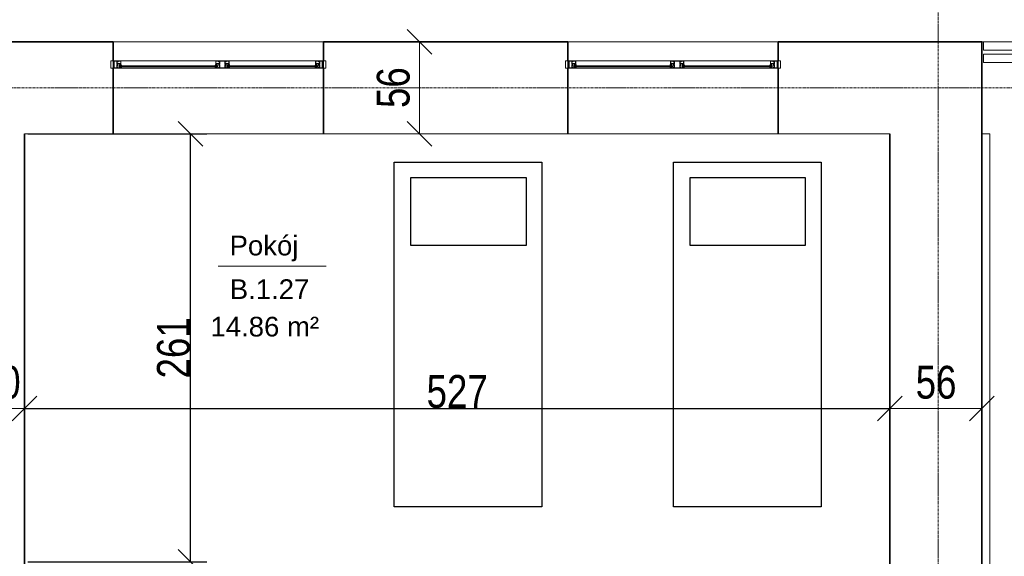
# Model space of a CAD drawing. Header units: millimetres. Extents: x -57350 to 14871, y -25411 to 16830.
# Tile 63 of 66: x -10563 to -4566, y -478 to 2791. Entities that reach past the tile are written whole.
import ezdxf

# ---------------------------------------------------------------- set-up
doc = ezdxf.new("R2010")
doc.units = ezdxf.units.MM
doc.linetypes.add('Linia siatki', pattern=[22.225, 12.7, -3.175, 3.175, -3.175])
for name, color, linetype, lineweight in [('A-ANNO-DIMS', 7, 'Continuous', 5), ('A-ANNO-DIMS-100', 7, 'Continuous', 5), ('A-AREA', 7, 'Continuous', 5), ('A-AREA-IDEN', 7, 'Continuous', 5), ('A-DETL-GENF', 7, 'Continuous', 5), ('A-DETL-MBND', 7, 'Continuous', 5), ('A-DETL-THIN', 7, 'Continuous', 5), ('A-FLOR', 7, 'Continuous', 5), ('A-GLAZ', 7, 'Continuous', 5), ('A-WALL', 7, 'Continuous', 5), ('G-IMPT', 7, 'Continuous', 5), ('S-GRID', 7, 'Continuous', 5)]:
    doc.layers.add(name, color=color, linetype=linetype, lineweight=lineweight)
doc.styles.add('Arial_2', font='arial.ttf', dxfattribs={"width": 0.8, "height": 200})
doc.styles.add('Arial_3', font='arial.ttf', dxfattribs={"height": 120})
doc.dimstyles.new('REVIT_standard', dxfattribs={"dimscale": 304.8, "dimtxt": 204.05188, "dimasz": 0.492126, "dimexe": 0.328084, "dimexo": 0.0625, "dimgap": 0, "dimtad": 1, "dimdec": 0, "dimlfac": 0.1, "dimzin": 0, "dimdsep": 46, "dimtxsty": 'Arial_2', "dimblk1": 'OBLIQUE', "dimblk2": 'OBLIQUE', "dimsah": 1, "dimcen": 0.09, "dimazin": 0, "dimtfac": 1, "dimtdec": 4, "dimtix": 1, "dimtmove": 0, "dimatfit": 3, "dimfxl": 0.328084, "dimfxlon": 1, "dimtvp": 1, "dimtolj": 1, "dimtzin": 0, "dimarcsym": 2})

# ---------------------------------------------------------------- blocks, each defined once
blk = doc.blocks.new('Typ poręczy górnej - Górna poręcz_wewnętrzny_-1533136-RZUT PIĘTRA I')
at = {"layer": 'A-DETL-MBND'}
for p, q in [((-4693.4, 2530.6), (-4693.4, 2580.6)), ((-4693.4, 2580.6), (-2518.4, 2580.6)), ((-2568.4, 2530.6), (-4693.4, 2530.6))]:
    blk.add_line(p, q, dxfattribs=at)
blk = doc.blocks.new('Aluprof_MB-45_I_Alu_Window-FIX-4-panel_ENG_R-00495 - 1230 x 1480-1588573-RZUT PIĘTRA I')
at = {"layer": 'A-DETL-GENF'}
for p, q in [((-63.7, -165), (-593.3, -165)), ((-68.5, -120), (-590, -120)), ((-590, -129), (-68.5, -129)), ((-590, -135), (-68.5, -135)), ((593.2, -165), (-13.9, -165)), ((590, -120), (18.5, -120)), ((18.5, -129), (590, -129)), ((18.5, -135), (590, -135))]:
    blk.add_line(p, q, dxfattribs=at)
at = {"layer": 'A-GLAZ', "color": 55, "true_color": 0xafaf3c}
for p, q in [((-655, -120), (-640, -120)), ((-655, -165), (-655, -120)), ((-640, -165), (-655, -165)), ((-640, -120), (-640, -165)), ((655, -120), (640, -120)), ((640, -120), (640, -165)), ((640, -165), (655, -165)), ((655, -165), (655, -120))]:
    blk.add_line(p, q, dxfattribs=at)
at = {"layer": 'G-IMPT'}
for p, q in [((-602.7, -135), (-602.4, -135)), ((-593.2, -138.6), (-595.1, -138.6)), ((-593, -143.4), (-592.9, -141.7)), ((-591.9, -143.6), (-592.8, -143.6)), ((-592.6, -137.7), (-592.7, -138.2)), ((-592.4, -135), (-590.9, -135)), ((-589.9, -136.7), (-591.1, -142.9)), ((-68.6, -136.7), (-67.4, -142.9)), ((-66.1, -135), (-67.6, -135)), ((-66.6, -143.6), (-65.7, -143.6)), ((-65.9, -137.7), (-65.8, -138.2)), ((-65.5, -143.4), (-65.6, -141.7)), ((-65.3, -138.6), (-63.4, -138.6)), ((-55.8, -135), (-56.1, -135)), ((5.8, -135), (6.1, -135)), ((15.3, -138.6), (13.4, -138.6)), ((15.5, -143.4), (15.6, -141.7)), ((16.6, -143.6), (15.7, -143.6)), ((15.9, -137.7), (15.8, -138.2)), ((16.1, -135), (17.6, -135)), ((18.6, -136.7), (17.4, -142.9)), ((589.9, -136.7), (591.1, -142.9)), ((592.4, -135), (590.9, -135)), ((591.9, -143.6), (592.8, -143.6)), ((592.6, -137.7), (592.7, -138.2)), ((593, -143.4), (592.9, -141.7)), ((593.2, -138.6), (595.1, -138.6)), ((602.7, -135), (602.4, -135))]:
    blk.add_line(p, q, dxfattribs=at)
at = {"layer": 'G-IMPT', "flags": 128}
for points in [[(-590, -120.5), (-590.5, -120), (-640, -120), (-640, -123.6), (-638.5, -124), (-638, -124), (-638, -122), (-635, -122), (-635, -131.7), (-634.8, -131.9), (-635, -132.1), (-635, -140), (-638, -140), (-638, -138), (-638.5, -138), (-640, -138.4), (-640, -146.6), (-638.5, -147), (-638, -147), (-638, -145), (-635, -145), (-635, -153.8), (-634.8, -154), (-635, -154.2), (-635, -163), (-638, -163), (-638, -161), (-638.5, -161), (-640, -161.4), (-640, -165), (-611, -165), (-611, -161.4), (-612.5, -161), (-613, -161), (-613, -163), (-616, -163), (-616, -154.2), (-616.2, -154), (-616, -153.8), (-616, -145), (-613, -145), (-613, -147), (-612.5, -147), (-611, -146.6), (-611, -135.9), (-611.2, -135.7), (-612, -135.7), (-612.2, -135.9), (-612.2, -137.2), (-616, -137.2), (-616, -132.1), (-616.2, -131.9), (-616, -131.7), (-616, -126.7), (-612.2, -126.7), (-612.2, -128), (-612, -128.2), (-611.2, -128.2), (-611, -128), (-611, -125.5), (-611.2, -125.3), (-614.5, -125.3), (-614.5, -124), (-616, -124), (-616, -121.6), (-600, -121.6), (-600, -124), (-601.5, -124), (-601.5, -125), (-598, -125), (-597, -124), (-598.5, -124), (-598.5, -121.5), (-591.5, -121.5), (-591.5, -124), (-593, -124), (-592, -125), (-590, -125)], [(-617.6, -138.2), (-617.1, -138.7), (-612.5, -138.7), (-612.5, -143.5), (-617.1, -143.5), (-617.6, -144), (-617.6, -163.4), (-633.4, -163.4), (-633.4, -144), (-633.9, -143.5), (-638.5, -143.5), (-638.5, -141.5), (-633.9, -141.5), (-633.4, -141), (-633.4, -121.6), (-617.6, -121.6)], [(-613.2, -160.8), (-613.3, -161.2), (-613.9, -161.4), (-615, -160.7), (-614.7, -159.8), (-609.8, -159.8), (-609.8, -163.1), (-609.3, -163.6), (-595.4, -163.6), (-594.4, -162.6), (-594.4, -148.7), (-594.9, -148.2), (-612.2, -148.2), (-615.1, -148.2), (-615.5, -147.3), (-613.6, -145.5), (-613.2, -145.6), (-613.2, -147.2), (-611, -147.2), (-594.8, -147.2), (-594.3, -146.7), (-594.3, -144.5), (-595.5, -144.5), (-600.6, -142.6), (-601, -142.1), (-600.9, -141.7), (-600.2, -141.5), (-595.3, -143.3), (-594.5, -143.3), (-594.8, -141.5), (-593.5, -141.5), (-593, -142), (-593, -164.7), (-593.3, -165), (-611, -165), (-611, -160.8)], [(-596.3, -128.9), (-597.9, -128.9), (-598.7, -129), (-600, -129), (-600.3, -128.7), (-600, -125.3), (-599.7, -125), (-590.3, -125), (-590, -125.3), (-589.7, -128.7), (-590, -129), (-591.3, -129), (-592.1, -128.9), (-593.7, -128.9), (-594.4, -129), (-595.6, -129)], [(-62.2, -128.9), (-60.6, -128.9), (-59.8, -129), (-58.5, -129), (-58.2, -128.7), (-58.5, -125.3), (-58.8, -125), (-68.2, -125), (-68.5, -125.3), (-68.8, -128.7), (-68.5, -129), (-67.2, -129), (-66.4, -128.9), (-64.8, -128.9), (-64.1, -129), (-62.9, -129)], [(18, -120), (18.5, -120.5), (18.5, -125), (16.5, -125), (15.5, -124), (17, -124), (17, -121.5), (10, -121.5), (10, -124), (11.5, -124), (10.5, -125), (7, -125), (7, -124), (8.5, -124), (8.5, -121.8), (-7.5, -121.8), (-7.5, -124), (-6, -124), (-6, -125.3), (-2.7, -125.3), (-2.5, -125.5), (-2.5, -128), (-2.7, -128.2), (-3.5, -128.2), (-3.7, -128), (-3.7, -126.7), (-7.6, -126.7), (-7.6, -131.7), (-7.8, -131.9), (-7.6, -132.1), (-7.6, -137.2), (-3.7, -137.2), (-3.7, -135.9), (-3.5, -135.7), (-2.7, -135.7), (-2.5, -135.9), (-2.5, -146.6), (-4, -147), (-4.5, -147), (-4.5, -145), (-7.5, -145), (-7.5, -153.8), (-7.7, -154), (-7.5, -154.2), (-7.5, -163), (-4.5, -163), (-4.5, -161), (-4, -161), (-2.5, -161.4), (-2.5, -165), (-47.5, -165), (-47.5, -161.4), (-46, -161), (-45.5, -161), (-45.5, -163), (-42.5, -163), (-42.5, -154.2), (-42.3, -154), (-42.5, -153.8), (-42.5, -145), (-45.5, -145), (-45.5, -147), (-46, -147), (-47.5, -146.6), (-47.5, -135.9), (-47.3, -135.7), (-46.5, -135.7), (-46.3, -135.9), (-46.3, -137.2), (-42.4, -137.2), (-42.4, -132.1), (-42.2, -131.9), (-42.4, -131.7), (-42.4, -126.7), (-46.3, -126.7), (-46.3, -128), (-46.5, -128.2), (-47.3, -128.2), (-47.5, -128), (-47.5, -125.5), (-47.3, -125.3), (-44, -125.3), (-44, -124), (-42.5, -124), (-42.5, -121.6), (-58.5, -121.6), (-58.5, -124), (-57, -124), (-57, -125), (-60.5, -125), (-61.5, -124), (-60, -124), (-60, -121.5), (-67, -121.5), (-67, -124), (-65.5, -124), (-66.5, -125), (-68.5, -125), (-68.5, -120.5), (-68, -120)], [(-45.3, -160.8), (-45.2, -161.2), (-44.6, -161.4), (-43.5, -160.7), (-43.8, -159.8), (-48.7, -159.8), (-48.7, -163.1), (-49.2, -163.6), (-63.1, -163.6), (-64.1, -162.6), (-64.1, -148.7), (-63.6, -148.2), (-46.3, -148.2), (-43.4, -148.2), (-43, -147.3), (-44.9, -145.5), (-45.3, -145.6), (-45.3, -147.2), (-47.5, -147.2), (-63.7, -147.2), (-64.2, -146.7), (-64.2, -144.5), (-63, -144.5), (-57.9, -142.6), (-57.5, -142.1), (-57.6, -141.7), (-58.3, -141.5), (-63.2, -143.3), (-64, -143.3), (-63.7, -141.5), (-65, -141.5), (-65.5, -142), (-65.5, -164.7), (-65.3, -165), (-47.5, -165), (-47.5, -160.8)], [(-40.7, -121.8), (-9.3, -121.8), (-9.3, -138.5), (-8.8, -139), (-4.3, -139), (-4.3, -143.2), (-8.8, -143.2), (-9.3, -143.7), (-9.3, -163.2), (-40.7, -163.2), (-40.7, -143.7), (-41.2, -143.2), (-45.7, -143.2), (-45.7, -139), (-41.2, -139), (-40.7, -138.5)], [(-4.7, -160.8), (-4.8, -161.2), (-5.4, -161.4), (-6.5, -160.7), (-6.2, -159.8), (-1.3, -159.8), (-1.3, -163.1), (-0.8, -163.6), (13.1, -163.6), (14.1, -162.6), (14.1, -148.7), (13.6, -148.2), (-3.7, -148.2), (-6.6, -148.2), (-7, -147.3), (-5.1, -145.5), (-4.7, -145.6), (-4.7, -147.2), (-2.5, -147.2), (13.7, -147.2), (14.2, -146.7), (14.2, -144.5), (13, -144.5), (7.9, -142.6), (7.5, -142.1), (7.6, -141.7), (8.3, -141.5), (13.2, -143.3), (14, -143.3), (13.7, -141.5), (15, -141.5), (15.5, -142), (15.5, -164.7), (15.2, -165), (-2.5, -165), (-2.5, -160.8)], [(12.2, -128.9), (10.6, -128.9), (9.8, -129), (8.5, -129), (8.2, -128.7), (8.5, -125.3), (8.8, -125), (18.2, -125), (18.5, -125.3), (18.8, -128.7), (18.5, -129), (17.2, -129), (16.4, -128.9), (14.8, -128.9), (14.1, -129), (12.9, -129)], [(596.3, -128.9), (597.9, -128.9), (598.7, -129), (600, -129), (600.3, -128.7), (600, -125.3), (599.7, -125), (590.3, -125), (590, -125.3), (589.7, -128.7), (590, -129), (591.3, -129), (592.1, -128.9), (593.7, -128.9), (594.4, -129), (595.6, -129)], [(590, -120.5), (590.5, -120), (640, -120), (640, -123.6), (638.5, -124), (638, -124), (638, -122), (635, -122), (635, -131.7), (634.8, -131.9), (635, -132.1), (635, -140), (638, -140), (638, -138), (638.5, -138), (640, -138.4), (640, -146.6), (638.5, -147), (638, -147), (638, -145), (635, -145), (635, -153.8), (634.8, -154), (635, -154.2), (635, -163), (638, -163), (638, -161), (638.5, -161), (640, -161.4), (640, -165), (611, -165), (611, -161.4), (612.5, -161), (613, -161), (613, -163), (616, -163), (616, -154.2), (616.2, -154), (616, -153.8), (616, -145), (613, -145), (613, -147), (612.5, -147), (611, -146.6), (611, -135.9), (611.2, -135.7), (612, -135.7), (612.2, -135.9), (612.2, -137.2), (616, -137.2), (616, -132.1), (616.2, -131.9), (616, -131.7), (616, -126.7), (612.2, -126.7), (612.2, -128), (612, -128.2), (611.2, -128.2), (611, -128), (611, -125.5), (611.2, -125.3), (614.5, -125.3), (614.5, -124), (616, -124), (616, -121.6), (600, -121.6), (600, -124), (601.5, -124), (601.5, -125), (598, -125), (597, -124), (598.5, -124), (598.5, -121.5), (591.5, -121.5), (591.5, -124), (593, -124), (592, -125), (590, -125)], [(613.2, -160.8), (613.3, -161.2), (613.9, -161.4), (615, -160.7), (614.7, -159.8), (609.8, -159.8), (609.8, -163.1), (609.3, -163.6), (595.4, -163.6), (594.4, -162.6), (594.4, -148.7), (594.9, -148.2), (612.2, -148.2), (615.1, -148.2), (615.5, -147.3), (613.6, -145.5), (613.2, -145.6), (613.2, -147.2), (611, -147.2), (594.8, -147.2), (594.3, -146.7), (594.3, -144.5), (595.5, -144.5), (600.6, -142.6), (601, -142.1), (600.9, -141.7), (600.2, -141.5), (595.3, -143.3), (594.5, -143.3), (594.8, -141.5), (593.5, -141.5), (593, -142), (593, -164.7), (593.2, -165), (611, -165), (611, -160.8)], [(617.6, -138.2), (617.1, -138.7), (612.5, -138.7), (612.5, -143.5), (617.1, -143.5), (617.6, -144), (617.6, -163.4), (633.4, -163.4), (633.4, -144), (633.9, -143.5), (638.5, -143.5), (638.5, -141.5), (633.9, -141.5), (633.4, -141), (633.4, -121.6), (617.6, -121.6)]]:
    blk.add_lwpolyline(points, close=True, dxfattribs=at)
for points in [[(-544, -129), (-604, -129), (-604, -135), (-544, -135)], [(-597, -125), (-597, -124), (-597.5, -124), (-597.5, -123.5), (-597.3, -123.1), (-596.5, -122), (-593.5, -122), (-592.7, -123.1), (-592.5, -123.5), (-592.5, -124), (-593, -124), (-593, -125)], [(-593.1, -141.5), (-595.2, -141.5), (-595.4, -142.3)], [(-114.5, -129), (-54.5, -129), (-54.5, -135), (-114.5, -135)], [(-61.5, -125), (-61.5, -124), (-61, -124), (-61, -123.5), (-61.2, -123.1), (-62, -122), (-65, -122), (-65.8, -123.1), (-66, -123.5), (-66, -124), (-65.5, -124), (-65.5, -125)], [(-65.4, -141.5), (-63.3, -141.5), (-63.1, -142.3)], [(64.5, -129), (4.5, -129), (4.5, -135), (64.5, -135)], [(11.5, -125), (11.5, -124), (11, -124), (11, -123.5), (11.2, -123.1), (12, -122), (15, -122), (15.8, -123.1), (16, -123.5), (16, -124), (15.5, -124), (15.5, -125)], [(15.4, -141.5), (13.3, -141.5), (13.1, -142.3)], [(544, -129), (604, -129), (604, -135), (544, -135)], [(597, -125), (597, -124), (597.5, -124), (597.5, -123.5), (597.3, -123.1), (596.5, -122), (593.5, -122), (592.7, -123.1), (592.5, -123.5), (592.5, -124), (593, -124), (593, -125)], [(593.1, -141.5), (595.2, -141.5), (595.4, -142.3)]]:
    blk.add_lwpolyline(points, dxfattribs=at)
at = {"layer": 'G-IMPT'}
for centre in [(-595, -123.7), (-63.5, -123.7), (13.5, -123.7), (595, -123.7)]:
    blk.add_circle(centre, 1, dxfattribs=at)
for centre, radius, start, end in [((-602.8, -135.8), 0.82, 88.33093, 254.19358), ((-606.2, -147), 10.9, 24.19058, 72.93094), ((-603, -142.1), 7.1, 38.40868, 84.72539), ((-597, -137.3), 0.57, 216.65409, 311.4905), ((-592.3, -139.8), 4.82, 91.8339, 154.52196), ((-595.9, -142.2), 0.5, 224.78238, 345), ((-592.3, -139), 3.53, 72.08194, 164.27363), ((-595.1, -138), 0.606, 180.93869, 274.75771), ((-593.4, -138), 0.711, 284.27239, 341.44843), ((-593.1, -141.7), 0.2, 355, 90), ((-592.8, -143.4), 0.2, 175, 270), ((-591.2, -138), 1.38, 95.87146, 168.09123), ((-591.9, -142.8), 0.8, 270, 355.72082), ((-591.4, -136.1), 0.492, 278.45107, 68.44385), ((-591, -136.2), 1.19, 335.9195, 86.10212), ((-67.5, -136.2), 1.19, 93.89788, 204.0805), ((-67.1, -136.1), 0.492, 111.55615, 261.54893), ((-66.6, -142.8), 0.8, 184.27918, 270), ((-66.2, -139), 3.53, 15.72637, 107.91806), ((-67.3, -138), 1.38, 11.90877, 84.12854), ((-66.2, -139.8), 4.82, 25.47804, 88.1661), ((-65.1, -138), 0.711, 198.55157, 255.72761), ((-65.7, -143.4), 0.2, 270, 5), ((-65.4, -141.7), 0.2, 90, 185), ((-63.4, -138), 0.606, 265.24229, 359.06131), ((-62.6, -142.2), 0.5, 195, 315.21762), ((-52.3, -147), 10.9, 107.06906, 155.80942), ((-61.5, -137.3), 0.57, 228.5095, 323.34591), ((-55.5, -142.1), 7.1, 95.27461, 141.59132), ((-55.7, -135.8), 0.82, 285.80642, 91.66907), ((5.7, -135.8), 0.82, 88.33093, 254.19358), ((2.3, -147), 10.9, 24.19058, 72.93094), ((5.5, -142.1), 7.1, 38.40868, 84.72539), ((11.5, -137.3), 0.57, 216.65409, 311.4905), ((16.2, -139.8), 4.82, 91.8339, 154.52196), ((12.6, -142.2), 0.5, 224.78238, 345), ((16.2, -139), 3.53, 72.08194, 164.27363), ((13.4, -138), 0.606, 180.93869, 274.75771), ((15.1, -138), 0.711, 284.27239, 341.44843), ((15.4, -141.7), 0.2, 355, 90), ((15.7, -143.4), 0.2, 175, 270), ((17.3, -138), 1.38, 95.87146, 168.09123), ((16.6, -142.8), 0.8, 270, 355.72082), ((17.1, -136.1), 0.492, 278.45107, 68.44385), ((17.5, -136.2), 1.19, 335.9195, 86.10212), ((591, -136.2), 1.19, 93.89788, 204.0805), ((591.4, -136.1), 0.492, 111.55615, 261.54893), ((591.9, -142.8), 0.8, 184.27918, 270), ((592.3, -139), 3.53, 15.72637, 107.91806), ((591.2, -138), 1.38, 11.90877, 84.12854), ((592.3, -139.8), 4.82, 25.47804, 88.1661), ((593.4, -138), 0.711, 198.55157, 255.72761), ((592.8, -143.4), 0.2, 270, 5), ((593.1, -141.7), 0.2, 90, 185), ((595.1, -138), 0.606, 265.24229, 359.06131), ((595.9, -142.2), 0.5, 195, 315.21762), ((606.2, -147), 10.9, 107.06906, 155.80942), ((597, -137.3), 0.57, 228.5095, 323.34591), ((603, -142.1), 7.1, 95.27461, 141.59132), ((602.8, -135.8), 0.82, 285.80642, 91.66907)]:
    blk.add_arc(centre, radius, start, end, dxfattribs=at)
blk = doc.blocks.new('DIMBLOCK30-RZUT PIĘTRA I')
at = {"layer": 'A-ANNO-DIMS-100', "color": 250, "true_color": 0x303030, "transparency": 16777216}
for p, q in [((-10833.4, 422.9), (-10833.4, 522.9)), ((-10833.4, 422.9), (-10758.4, 497.9)), ((-10533.4, 422.9), (-10533.4, 522.9)), ((-10533.4, 422.9), (-10458.4, 497.9)), ((-10833.4, 422.9), (-10908.4, 347.9)), ((-10833.4, 422.9), (-10533.4, 422.9)), ((-10833.4, 422.9), (-10833.4, 322.9)), ((-10533.4, 422.9), (-10608.4, 347.9)), ((-10533.4, 422.9), (-10533.4, 322.9))]:
    blk.add_line(p, q, dxfattribs=at)
at = {"layer": 'A-ANNO-DIMS-100', "color": 0, "transparency": 16777216, "insert": (-10805.8, 682.5), "char_height": 200, "width": 293.835, "attachment_point": 1, "line_spacing_factor": 0.941778, "style": 'Arial_2'}
blk.add_mtext('30', dxfattribs=at)
blk = doc.blocks.new('_Oblique')
at = {"color": 0, "linetype": 'ByBlock', "lineweight": -2}
blk.add_line((-0.5, -0.5), (0.5, 0.5), dxfattribs=at)
blk = doc.blocks.new('DIMBLOCK32-RZUT PIĘTRA I')
at = {"layer": 'A-ANNO-DIMS-100', "color": 250, "true_color": 0x303030, "transparency": 16777216}
for p, q in [((-5263.4, 422.9), (-5263.4, 522.9)), ((-5263.4, 422.9), (-5188.4, 497.9)), ((-4703.4, 422.9), (-4703.4, 522.9)), ((-4703.4, 422.9), (-4628.4, 497.9)), ((-5263.4, 422.9), (-5338.4, 347.9)), ((-5263.4, 422.9), (-4703.4, 422.9)), ((-5263.4, 422.9), (-5263.4, 322.9)), ((-4703.4, 422.9), (-4778.4, 347.9)), ((-4703.4, 422.9), (-4703.4, 322.9))]:
    blk.add_line(p, q, dxfattribs=at)
at = {"layer": 'A-ANNO-DIMS-100', "color": 0, "transparency": 16777216, "insert": (-5105.8, 682.5), "char_height": 200, "width": 293.835, "attachment_point": 1, "line_spacing_factor": 0.941778, "style": 'Arial_2'}
blk.add_mtext('56', dxfattribs=at)
blk = doc.blocks.new('DIMBLOCK33-RZUT PIĘTRA I')
at = {"layer": 'A-ANNO-DIMS-100', "color": 250, "true_color": 0x303030, "transparency": 16777216}
for p, q in [((-8128.6, 2655.6), (-8203.6, 2730.6)), ((-8128.6, 2655.6), (-8228.6, 2655.6)), ((-8128.6, 2655.6), (-8128.6, 2095.6)), ((-8128.6, 2655.6), (-8053.6, 2580.6)), ((-8128.6, 2655.6), (-8028.6, 2655.6)), ((-8128.6, 2095.6), (-8203.6, 2170.6)), ((-8128.6, 2095.6), (-8228.6, 2095.6)), ((-8128.6, 2095.6), (-8053.6, 2020.6)), ((-8128.6, 2095.6), (-8028.6, 2095.6))]:
    blk.add_line(p, q, dxfattribs=at)
at = {"layer": 'A-ANNO-DIMS-100', "color": 0, "transparency": 16777216, "insert": (-8388.3, 2253.2), "char_height": 200, "width": 293.835, "attachment_point": 1, "rotation": 90, "line_spacing_factor": 0.941778, "style": 'Arial_2'}
blk.add_mtext('56', dxfattribs=at)
blk = doc.blocks.new('AN_pomieszczenia - Room Tag With Area-359654-RZUT PIĘTRA I')
at = {"layer": 'A-AREA-IDEN'}
for p in [(-3.295, 0), (3.295, 0)]:
    blk.add_line(p, (0, 0), dxfattribs=at)
blk = doc.blocks.new('*D434')
at = {"layer": 'A-ANNO-DIMS', "color": 0, "lineweight": -2, "transparency": 16777216}
for p, q in [((-10514.4, 2095.6), (-9423.4, 2095.6)), ((-9523.4, -511.9), (-9523.4, 2095.6)), ((-10514.4, -511.9), (-9423.4, -511.9))]:
    blk.add_line(p, q, dxfattribs=at)
at = {"layer": 'Defpoints', "color": 0, "transparency": 16777216}
for p in [(-10533.4, 2095.6), (-9523.4, 2095.6), (-10533.4, -511.9)]:
    blk.add_point(p, dxfattribs=at)
at = {"layer": 'A-ANNO-DIMS', "color": 0, "lineweight": -2, "transparency": 16777216, "xscale": 150, "yscale": 150, "zscale": 150}
for p, rotation in [((-9523.4, 2095.6), 90), ((-9523.4, -511.9), 270)]:
    blk.add_blockref('_Oblique', p, dxfattribs=dict(at, rotation=rotation))
at = {"layer": 'A-ANNO-DIMS', "color": 0, "transparency": 16777216, "insert": (-9625.5, 791.8), "char_height": 200, "attachment_point": 5, "rotation": 90, "style": 'Arial_2'}
blk.add_mtext('\\A1;261', dxfattribs=at)
blk = doc.blocks.new('*D435')
at = {"layer": 'A-ANNO-DIMS', "color": 0, "lineweight": -2, "transparency": 16777216}
for p, q in [((-10533.4, 2076.5), (-10533.4, 322.9)), ((-5263.4, 2076.5), (-5263.4, 322.9)), ((-10533.4, 422.9), (-5263.4, 422.9))]:
    blk.add_line(p, q, dxfattribs=at)
at = {"layer": 'Defpoints', "color": 0, "transparency": 16777216}
for p in [(-10533.4, 2095.6), (-5263.4, 2095.6), (-5263.4, 422.9)]:
    blk.add_point(p, dxfattribs=at)
at = {"layer": 'A-ANNO-DIMS', "color": 0, "lineweight": -2, "transparency": 16777216, "xscale": 150, "yscale": 150, "zscale": 150, "rotation": 180}
blk.add_blockref('_Oblique', (-10533.4, 422.9), dxfattribs=at)
at = {"layer": 'A-ANNO-DIMS', "color": 0, "lineweight": -2, "transparency": 16777216, "xscale": 150, "yscale": 150, "zscale": 150}
blk.add_blockref('_Oblique', (-5263.4, 422.9), dxfattribs=at)
at = {"layer": 'A-ANNO-DIMS', "color": 0, "transparency": 16777216, "insert": (-7898.4, 525), "char_height": 200, "attachment_point": 5, "style": 'Arial_2'}
blk.add_mtext('\\A1;527', dxfattribs=at)

msp = doc.modelspace()

# ---------------------------------------------------------------- linework, layer by layer
for p, q in [((-8282.46775, -177.64766), (-8282.46775, 1922.35234)), ((-8282.46775, 1922.35234), (-7382.46775, 1922.35234)), ((-7382.46775, 1922.35234), (-7382.46775, -177.64766)), ((-6581.54006, -177.64766), (-6581.54006, 1922.35234)), ((-6581.54006, 1922.35234), (-5681.54006, 1922.35234)), ((-5681.54006, 1922.35234), (-5681.54006, -177.64766)), ((-7382.46775, -177.64766), (-8282.46775, -177.64766)), ((-5681.54006, -177.64766), (-6581.54006, -177.64766))]:
    msp.add_line(p, q)
for points in [[(-7476.82756, 1827.97785), (-8182.87764, 1827.97785), (-8182.87764, 1418.38596), (-7476.82756, 1418.38596)], [(-5775.89986, 1827.97785), (-6481.94994, 1827.97785), (-6481.94994, 1418.38596), (-5775.89986, 1418.38596)]]:
    msp.add_lwpolyline(points, close=True)
at = {"layer": 'A-AREA', "color": 253, "true_color": 0xaaaaaa}
msp.add_line((-4693.41602, 2655.59255), (-2443.41602, 2655.59255), dxfattribs=at)
at = {"layer": 'A-DETL-THIN'}
for p, q in [((-10533.41602, 2095.59255), (-9993.41602, 2095.59255)), ((-8713.41602, 2095.59255), (-7223.41602, 2095.59255)), ((-5943.41602, 2095.59255), (-5263.41602, 2095.59255))]:
    msp.add_line(p, q, dxfattribs=at)
at = {"layer": 'A-FLOR', "color": 253, "true_color": 0xaaaaaa}
for p, q in [((-15513.41602, 2655.59255), (-4703.36641, 2655.59255)), ((-4693.41602, 2655.59255), (-4693.41602, 2605.59255)), ((-4693.41602, 2605.59255), (-3003.41602, 2605.59255))]:
    msp.add_line(p, q, dxfattribs=at)
at = {"layer": 'A-FLOR'}
for p, q in [((-2443.41602, 2655.59255), (-4703.36641, 2655.59255)), ((-4653.41602, 2095.59255), (-4703.41602, 2095.59255)), ((-4653.41602, -5694.40745), (-4653.41602, 2095.59255))]:
    msp.add_line(p, q, dxfattribs=at)
at = {"layer": 'A-WALL', "lineweight": 35}
for p, q in [((-9993.41602, 2655.59255), (-11473.41602, 2655.59255)), ((-9993.41602, 2540.64216), (-9993.41602, 2655.59255)), ((-7223.41602, 2655.59255), (-8713.41602, 2655.59255)), ((-8713.41602, 2655.59255), (-8713.41602, 2540.64216)), ((-7223.41602, 2540.64216), (-7223.41602, 2655.59255)), ((-4703.41602, 2655.59255), (-5943.41602, 2655.59255)), ((-5943.41602, 2655.59255), (-5943.41602, 2540.64216)), ((-4703.41602, -934.40745), (-4703.41602, 2655.59255)), ((-9993.41602, 2095.59255), (-9993.41602, 2495.54294)), ((-8713.41602, 2495.54294), (-8713.41602, 2095.59255)), ((-7223.41602, 2095.59255), (-7223.41602, 2495.54294)), ((-5943.41602, 2495.54294), (-5943.41602, 2095.59255)), ((-10533.41602, -444.40745), (-10533.41602, 2095.59255)), ((-5263.41602, 2095.59255), (-5263.41602, -444.40745)), ((-10533.41602, -5111.90745), (-10533.41602, -444.40745)), ((-5263.41602, -444.40745), (-5263.41602, -934.40745))]:
    msp.add_line(p, q, dxfattribs=at)
at = {"layer": 'A-WALL'}
for p, q in [((-8713.41602, 2095.59255), (-9993.41602, 2095.59255)), ((-5943.41602, 2095.59255), (-7223.41602, 2095.59255))]:
    msp.add_line(p, q, dxfattribs=at)
at = {"layer": 'S-GRID', "linetype": 'Linia siatki'}
for p, q in [((-4968.41602, 10521.57226), (-4968.41602, -21375.48764)), ((-55866.74056, 2375.59255), (1287.74041, 2375.59255))]:
    msp.add_line(p, q, dxfattribs=at)

# ---------------------------------------------------------------- block references
at = {"layer": 'A-AREA-IDEN', "xscale": 99.99999999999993, "yscale": 99.99999999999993, "zscale": 99.99999999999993}
msp.add_blockref('AN_pomieszczenia - Room Tag With Area-359654-RZUT PIĘTRA I', (-9025.44415, 1289.93178), dxfattribs=at)
at = {"layer": 'A-DETL-MBND'}
msp.add_blockref('Typ poręczy górnej - Górna poręcz_wewnętrzny_-1533136-RZUT PIĘTRA I', (0, 0), dxfattribs=at)
at = {"layer": 'A-GLAZ', "color": 55, "true_color": 0xafaf3c, "rotation": 180}
for p in [(-9353.41602, 2375.59255), (-6583.41602, 2375.59255)]:
    msp.add_blockref('Aluprof_MB-45_I_Alu_Window-FIX-4-panel_ENG_R-00495 - 1230 x 1480-1588573-RZUT PIĘTRA I', p, dxfattribs=at)

# ---------------------------------------------------------------- texts
at = {"layer": 'A-AREA-IDEN', "char_height": 120, "attachment_point": 1, "style": 'Arial_3'}
for s, insert, width in [('Pokój', (-9284.68857, 1475.29805), 537.130625), ('B.1.27', (-9283.60834, 1209.513), 633.333125), ('14.86 m²', (-9401.06357, 981.19837), 857.805625)]:
    msp.add_mtext(s, dxfattribs=dict(at, insert=insert, width=width))

# ---------------------------------------------------------------- dimensions: what is measured, and where the dimension line sits
at = {"layer": 'A-ANNO-DIMS', "color": 250, "true_color": 0x303030}
for base, p1, p2, picture, middle in [((-8128.61615, 2095.59255), (-8028.61615, 2655.59255), (-8028.61615, 2095.59255), 'DIMBLOCK33-RZUT PIĘTRA I', (-8230.73075, 2375.59255)), ((-9523.41602, 2095.59255), (-10533.41602, -511.94538), (-10533.41602, 2095.59255), '*D434', (-9625.53062, 791.82358))]:
    dim = msp.add_linear_dim(base=base, p1=p1, p2=p2, angle=90, dimstyle='REVIT_standard', override={"dimpost": '<>', "dimfxl": 560}, dxfattribs=at)
    dim.commit()
    dim.dimension.update_dxf_attribs({"geometry": picture, "text_midpoint": middle})
for base, p1, p2, override, picture, middle in [((-5263.41602, 422.8641), (-10533.41602, 2095.59255), (-5263.41602, 2095.59255), {"dimpost": '<>', "dimfxl": 560}, '*D435', (-7898.41602, 524.9787)), ((-10533.41602, 422.8641), (-10833.41602, 522.8641), (-10533.41602, 522.8641), {"dimpost": '<>', "dimfxl": 300}, 'DIMBLOCK30-RZUT PIĘTRA I', (-10683.41602, 525.04691)), ((-4703.41602, 422.8641), (-5263.41602, 522.8641), (-4703.41602, 522.8641), {"dimpost": '<>', "dimfxl": 560}, 'DIMBLOCK32-RZUT PIĘTRA I', (-4983.41602, 524.9787))]:
    dim = msp.add_linear_dim(base=base, p1=p1, p2=p2, dimstyle='REVIT_standard', override=override, dxfattribs=at)
    dim.commit()
    dim.dimension.update_dxf_attribs({"geometry": picture, "text_midpoint": middle})

doc.saveas('drawing.dxf')
